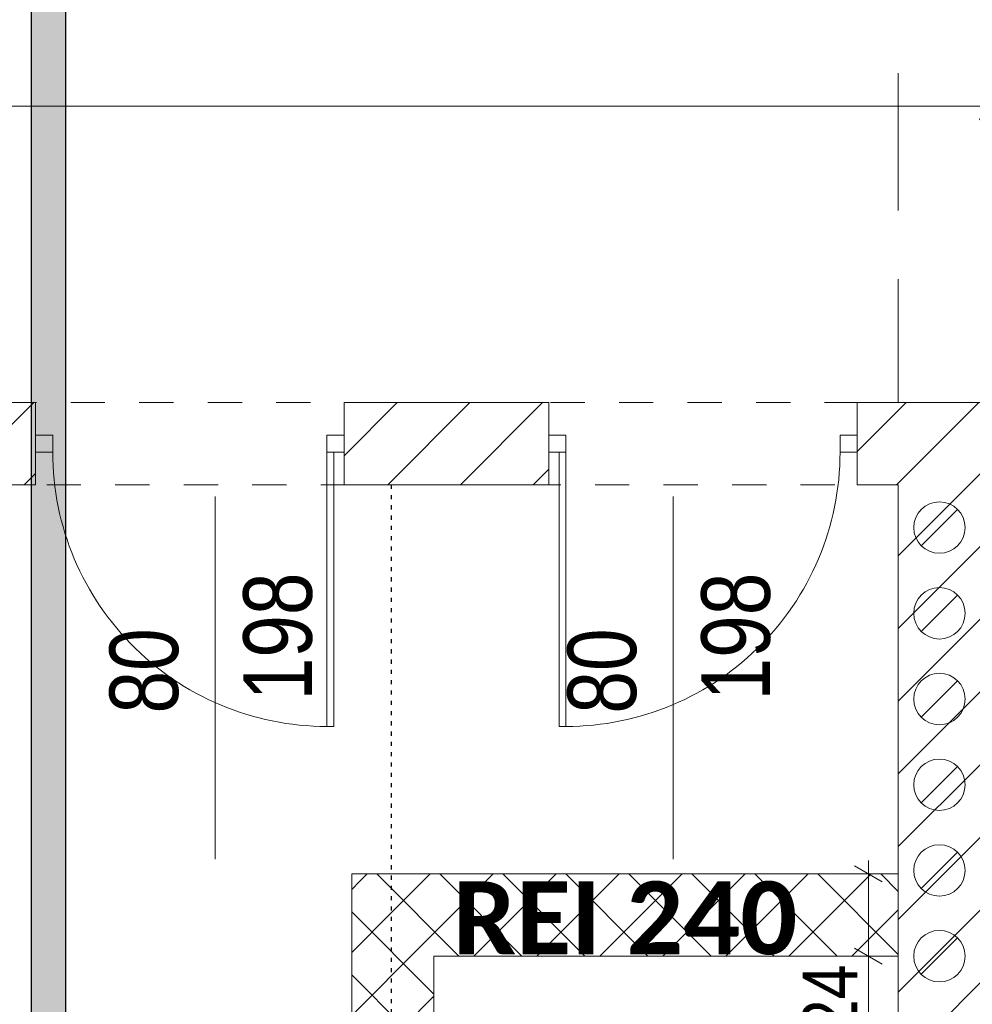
# Model space of a CAD drawing. Header units: centimetres. Extents: x 18292 to 3593338517, y 11794 to 62103.
# Tile 113 of 147: x 1796683646 to 1796683924, y 56245 to 56532. Entities that reach past the tile are written whole.
import ezdxf

# ---------------------------------------------------------------- set-up
doc = ezdxf.new("R2010")
doc.units = ezdxf.units.CM
doc.header["$MEASUREMENT"] = 0
for name, pattern in [('ACAD_ISO02W100', [60, 40, -20]), ('ACAD_ISO03W100', [3, 1.2, -1.8]), ('Dashed-002', [20, 10, -10])]:
    doc.linetypes.add(name, pattern=pattern)
for name, color, linetype in [('499-Wymiary i opisy', 7, 'Continuous'), ('__PROJEKTOWANE', 7, 'Continuous'), ('__PROJEKTOWANE_CZERPNIE', 7, 'Continuous'), ('MF_AREA_BLOCK', 7, 'Continuous'), ('MF_KRESKOWANIE', 7, 'Continuous'), ('MF_OKNA', 7, 'Continuous'), ('MF_przerywana', 7, 'Continuous'), ('MF_SCIANY_DZIAL', 7, 'Continuous'), ('MF_SCIANY_KONSTR', 7, 'Continuous')]:
    doc.layers.add(name, color=color, linetype=linetype)
doc.styles.add('GENERATED_STYLE_2', font='txt')
doc.styles.add('GENERATED_STYLE_4', font='txt')
doc.styles.add('GENERATED_STYLE_7', font='txt')
doc.styles.add('GENERATED_STYLE_8', font='txt')
doc.dimstyles.new('GENERATED_STYLE__1', dxfattribs={"dimtxt": 16, "dimasz": 6.08, "dimexe": 0.18, "dimexo": 0.0625, "dimgap": 0.09, "dimtad": 1, "dimtih": 1, "dimtoh": 1, "dimdec": 0, "dimzin": 0, "dimdsep": 46, "dimtxsty": 'GENERATED_STYLE_4', "dimblk": 'ARROWHEAD_2', "dimblk1": 'ARROWHEAD_2', "dimblk2": 'ARROWHEAD_2', "dimcen": 0.09, "dimse1": 1, "dimse2": 1, "dimclrd": 7, "dimclre": 7, "dimclrt": 7, "dimadec": 0, "dimazin": 0, "dimtfac": 1, "dimtdec": 4, "dimtmove": 0, "dimatfit": 3, "dimfxl": 0, "dimtolj": 1, "dimtzin": 0, "dimarcsym": 0})
doc.dimstyles.new('GENERATED_STYLE__4', dxfattribs={"dimtxt": 16, "dimasz": 6.08, "dimexe": 0.18, "dimexo": 0.0625, "dimgap": 0.09, "dimtad": 1, "dimdec": 0, "dimzin": 0, "dimdsep": 46, "dimtxsty": 'GENERATED_STYLE_4', "dimblk": 'ARROWHEAD_2', "dimblk1": 'ARROWHEAD_2', "dimblk2": 'ARROWHEAD_2', "dimcen": 0.09, "dimse1": 1, "dimse2": 1, "dimclrd": 7, "dimclre": 7, "dimclrt": 7, "dimadec": 0, "dimazin": 0, "dimtfac": 1, "dimtdec": 4, "dimtmove": 0, "dimatfit": 3, "dimfxl": 0, "dimtolj": 1, "dimtzin": 0, "dimarcsym": 0})
pattern_1 = [(45, (1801523908.342, 3898003.605), (-10.606601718, 10.606601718), [])]
pattern_2 = [(45, (1801523908.342, 3898003.605), (-9.192387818, 9.192387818), []), (135, (1801523908.342, 3898003.605), (9.192387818, 9.192387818), [])]

# ---------------------------------------------------------------- blocks, each defined once
blk = doc.blocks.new('*D679', base_point=(1801523908.34, 3898003.61))
at = {"layer": '499-Wymiary i opisy', "color": 7, "linetype": 'Continuous', "lineweight": 13}
for p, q in [((1796682100.06, 56500.91), (1796682100.06, 56512.91)), ((1796683928.06, 56500.91), (1796683928.06, 56512.91)), ((1796682102.37, 56510.91), (1796682097.75, 56502.91)), ((1796683930.37, 56510.91), (1796683925.75, 56502.91)), ((1796682100.06, 56506.91), (1796683928.06, 56506.91))]:
    blk.add_line(p, q, dxfattribs=at)
at = {"layer": '499-Wymiary i opisy', "color": 7, "lineweight": 13, "insert": (1796682991.02, 56510.11), "char_height": 16, "attachment_point": 7, "style": 'GENERATED_STYLE_4'}
blk.add_mtext('\\A1;{\\pql;\\fArial Narrow|b0|i0|c238|p34;1\xa0828}', dxfattribs=at)
blk = doc.blocks.new('ARROWHEAD_2')
at = {"color": 0, "linetype": 'Continuous', "lineweight": 0}
for p, q in [((-0.378, -0.655), (0.378, 0.655)), ((0, 0), (-1, 0))]:
    blk.add_line(p, q, dxfattribs=at)
blk = doc.blocks.new('*D715', base_point=(1801523908.34, 3898003.61))
at = {"layer": '499-Wymiary i opisy', "color": 7, "linetype": 'Continuous', "lineweight": 13}
for p, q in [((1796683889.31, 56261.3), (1796683897.31, 56256.68)), ((1796683899.31, 56258.99), (1796683887.31, 56258.99)), ((1796683893.31, 55820.49), (1796683893.31, 56258.99)), ((1796683889.31, 55822.8), (1796683897.31, 55818.18)), ((1796683899.31, 55820.49), (1796683887.31, 55820.49)), ((1796683893.31, 55816.58), (1796683893.31, 55820.49))]:
    blk.add_line(p, q, dxfattribs=at)
at = {"layer": '499-Wymiary i opisy', "color": 7, "lineweight": 13, "char_height": 16, "attachment_point": 7, "rotation": 90, "style": 'GENERATED_STYLE_4'}
for s, insert in [('\\A1;{\\pql;\\fArial Narrow|b0|i0|c238|p34;24}', (1796683890.11, 56236.2)), ('\\A1;{\\pql;\\fArial Narrow|b0|i0|c238|p34;438}', (1796683890.11, 56014.14))]:
    blk.add_mtext(s, dxfattribs=dict(at, insert=insert))
blk = doc.blocks.new('*D716', base_point=(1801523908.34, 3898003.61))
at = {"layer": '499-Wymiary i opisy', "color": 7, "linetype": 'Continuous', "lineweight": 13}
for p, q in [((1796683897.31, 56280.68), (1796683889.31, 56285.3)), ((1796683893.31, 56282.99), (1796683893.31, 56286.91)), ((1796683899.31, 56282.99), (1796683887.31, 56282.99)), ((1796683893.31, 56258.99), (1796683893.31, 56282.99)), ((1796683889.31, 56261.3), (1796683897.31, 56256.68)), ((1796683899.31, 56258.99), (1796683887.31, 56258.99))]:
    blk.add_line(p, q, dxfattribs=at)

msp = doc.modelspace()

# ---------------------------------------------------------------- hatches: boundary and pattern name
at = {"layer": '__PROJEKTOWANE', "linetype": 'Continuous', "lineweight": 25}
h = msp.add_hatch(color=230, dxfattribs=at)
h.paths.add_polyline_path([(1796683649.02, 56613.92), (1796683649.02, 54825.65), (1796684125.59, 54825.65), (1796684125.59, 54038.82), (1796684556.51, 54038.82), (1796684556.51, 53475.15), (1796685205.88, 53475.15), (1796685205.88, 54038.82), (1796685545.98, 54038.82), (1796685545.98, 54541.02), (1796685838.17, 54541.02), (1796685838.17, 55897.12), (1796684573.27, 55897.12), (1796684573.27, 56613.92)])
h.paths.add_polyline_path([(1796684566.51, 53485.15), (1796684566.51, 54048.82), (1796684135.59, 54048.82), (1796684135.59, 54835.65), (1796683659.02, 54835.65), (1796683659.02, 56603.92), (1796684563.27, 56603.92), (1796684563.27, 55887.12), (1796685828.17, 55887.12), (1796685828.17, 54551.02), (1796685535.98, 54551.02), (1796685535.98, 54048.82), (1796685195.88, 54048.82), (1796685195.88, 53485.15)], flags=0)
at = {"layer": '__PROJEKTOWANE_CZERPNIE', "linetype": 'Continuous', "lineweight": 0, "true_color": 0x000000}
h = msp.add_hatch(dxfattribs=at)
h.set_pattern_fill('Concrete_Block_000c', color=18, style=0, pattern_type=2)
h.set_pattern_definition(pattern_2)
h.paths.add_polyline_path([(1796683766.56, 55820.49), (1796683766.56, 56258.99), (1796683742.56, 56282.99), (1796683742.56, 55820.49)])
h = msp.add_hatch(dxfattribs=at)
h.set_pattern_fill('Concrete_Block_000c', color=18, style=0, pattern_type=2)
h.set_pattern_definition(pattern_2)
h.paths.add_polyline_path([(1796683766.56, 56258.99), (1796683902.06, 56258.99), (1796683902.06, 56282.99), (1796683742.56, 56282.99)])
at = {"layer": 'MF_KRESKOWANIE', "linetype": 'Continuous', "lineweight": 13}
h = msp.add_hatch(dxfattribs=at)
h.set_pattern_fill('bloczki_ceramiczne_000c', color=250, style=0, pattern_type=2)
h.set_pattern_definition(pattern_1)
h.paths.add_polyline_path([(1796683590.56, 56420.49), (1796683590.56, 56396.49), (1796683650.31, 56396.49), (1796683650.31, 56420.49)])
h = msp.add_hatch(dxfattribs=at)
h.set_pattern_fill('bloczki_ceramiczne_000c', color=250, style=0, pattern_type=2)
h.set_pattern_definition(pattern_1)
h.paths.add_polyline_path([(1796683740.31, 56420.49), (1796683740.31, 56396.49), (1796683800.06, 56396.49), (1796683800.06, 56420.49)])
h = msp.add_hatch(dxfattribs=at)
h.set_pattern_fill('bloczki_ceramiczne_000c', color=250, style=0, pattern_type=2)
h.set_pattern_definition(pattern_1)
h.paths.add_polyline_path([(1796683866.06, 55782.49), (1796683926.06, 55782.49), (1796683926.06, 55796.49), (1796683926.06, 55820.49), (1796683926.06, 56420.49), (1796683890.06, 56420.49), (1796683890.06, 56396.49), (1796683902.06, 56396.49), (1796683902.06, 55820.49), (1796683866.06, 55820.49)])

# ---------------------------------------------------------------- linework, layer by layer
at = {"layer": '__PROJEKTOWANE', "color": 230, "linetype": 'Continuous', "lineweight": 25, "flags": 128}
for points in [[(1796684556.51, 53475.15), (1796685205.88, 53475.15), (1796685205.88, 54038.82), (1796685545.98, 54038.82), (1796685545.98, 54541.02), (1796685838.17, 54541.02), (1796685838.17, 55897.12), (1796684573.27, 55897.12), (1796684573.27, 56613.92), (1796683649.05, 56613.92), (1796683649.05, 54825.65), (1796684125.59, 54825.65), (1796684125.59, 54038.82), (1796684556.51, 54038.82)], [(1796684566.51, 53485.15), (1796685195.88, 53485.15), (1796685195.88, 54048.82), (1796685535.98, 54048.82), (1796685535.98, 54551.02), (1796685828.17, 54551.02), (1796685828.17, 55887.12), (1796684563.27, 55887.12), (1796684563.27, 56603.92), (1796683659.02, 56603.92), (1796683659.02, 54835.65), (1796684135.59, 54835.65), (1796684135.59, 54048.82), (1796684566.51, 54048.82)]]:
    msp.add_lwpolyline(points, close=True, dxfattribs=at)
at = {"layer": '__PROJEKTOWANE_CZERPNIE', "color": 150, "linetype": 'Continuous', "lineweight": 13, "flags": 128}
for points in [[(1796683742.56, 56282.99), (1796683742.56, 55820.49)], [(1796683902.06, 56282.99), (1796683742.56, 56282.99)], [(1796683902.06, 56258.99), (1796683902.06, 56282.99)], [(1796683766.56, 55820.49), (1796683766.56, 56258.99)], [(1796683766.56, 56258.99), (1796683902.06, 56258.99)]]:
    msp.add_lwpolyline(points, dxfattribs=at)
at = {"layer": 'MF_AREA_BLOCK', "color": 7, "linetype": 'Continuous', "lineweight": 13}
for p, q in [((1796683919.36, 56389.3), (1796683908.75, 56378.69)), ((1796683919.36, 56389.3), (1796683908.75, 56378.69)), ((1796683919.36, 56364.3), (1796683908.75, 56353.69)), ((1796683919.36, 56339.3), (1796683908.75, 56328.69)), ((1796683919.36, 56314.3), (1796683908.75, 56303.69)), ((1796683919.36, 56289.3), (1796683908.75, 56278.69)), ((1796683919.36, 56264.3), (1796683908.75, 56253.69))]:
    msp.add_line(p, q, dxfattribs=at)
for centre in [(1796683914.06, 56383.99), (1796683914.06, 56383.99), (1796683914.06, 56358.99), (1796683914.06, 56333.99), (1796683914.06, 56308.99), (1796683914.06, 56283.99), (1796683914.06, 56258.99)]:
    msp.add_circle(centre, 7.5, dxfattribs=at)
at = {"layer": 'MF_OKNA', "color": 7, "linetype": 'Continuous', "lineweight": 13}
for p, q in [((1796683650.31, 56408.49), (1796683650.31, 56410.99)), ((1796683650.31, 56410.99), (1796683655.31, 56410.99)), ((1796683655.31, 56410.99), (1796683655.31, 56405.99)), ((1796683740.31, 56410.99), (1796683735.31, 56410.99)), ((1796683735.31, 56410.99), (1796683735.31, 56405.99)), ((1796683740.31, 56408.49), (1796683740.31, 56410.99)), ((1796683800.06, 56408.49), (1796683800.06, 56410.99)), ((1796683800.06, 56410.99), (1796683805.06, 56410.99)), ((1796683805.06, 56410.99), (1796683805.06, 56405.99)), ((1796683890.06, 56410.99), (1796683885.06, 56410.99)), ((1796683885.06, 56410.99), (1796683885.06, 56405.99)), ((1796683890.06, 56408.49), (1796683890.06, 56410.99)), ((1796683655.31, 56405.99), (1796683650.31, 56405.99)), ((1796683735.31, 56405.99), (1796683740.31, 56405.99)), ((1796683735.31, 56405.99), (1796683735.31, 56325.99)), ((1796683737.31, 56405.99), (1796683737.31, 56326.02)), ((1796683805.06, 56405.99), (1796683800.06, 56405.99)), ((1796683803.06, 56405.99), (1796683803.06, 56326.02)), ((1796683805.06, 56405.99), (1796683805.06, 56325.99)), ((1796683885.06, 56405.99), (1796683890.06, 56405.99)), ((1796683702.73, 56287.3), (1796683702.73, 56393.1)), ((1796683836.38, 56287.26), (1796683836.38, 56393.07))]:
    msp.add_line(p, q, dxfattribs=at)
for centre, start, end in [((1796683735.31, 56405.99), 180, 271.4325), ((1796683805.06, 56405.99), 268.5675, 0)]:
    msp.add_arc(centre, 80, start, end, dxfattribs=at)
at = {"layer": 'MF_przerywana', "color": 7, "linetype": 'ACAD_ISO02W100', "lineweight": 13}
msp.add_line((1796683902.06, 56696.49), (1796683902.06, 56420.49), dxfattribs=at)
at = {"layer": 'MF_przerywana', "color": 7, "linetype": 'Dashed-002', "lineweight": 13, "flags": 128}
msp.add_lwpolyline([(1796682140.56, 56420.49), (1796683890.06, 56420.49), (1796683890.06, 56396.49), (1796682140.56, 56396.49)], close=True, dxfattribs=at)
at = {"layer": 'MF_SCIANY_DZIAL', "color": 8, "linetype": 'ACAD_ISO03W100', "lineweight": 25}
msp.add_line((1796683754.06, 56396.49), (1796683754.06, 55820.49), dxfattribs=at)
at = {"layer": 'MF_SCIANY_KONSTR', "color": 7, "linetype": 'Continuous', "lineweight": 13}
for p, q in [((1796683650.31, 56420.49), (1796683590.56, 56420.49)), ((1796683650.31, 56396.49), (1796683650.31, 56420.49)), ((1796683800.06, 56420.49), (1796683740.31, 56420.49)), ((1796683740.31, 56420.49), (1796683740.31, 56396.49)), ((1796683800.06, 56396.49), (1796683800.06, 56420.49)), ((1796683890.06, 56420.49), (1796683926.06, 56420.49)), ((1796683890.06, 56420.49), (1796683890.06, 56396.49)), ((1796683952.06, 56420.49), (1796683890.06, 56420.49)), ((1796683590.56, 56396.49), (1796683650.31, 56396.49)), ((1796683740.31, 56396.49), (1796683800.06, 56396.49)), ((1796683890.06, 56396.49), (1796683902.06, 56396.49)), ((1796683902.06, 56396.49), (1796683902.06, 55820.49))]:
    msp.add_line(p, q, dxfattribs=at)

# ---------------------------------------------------------------- texts
at = {"layer": '__PROJEKTOWANE', "color": 1, "linetype": 'Continuous', "lineweight": 13, "insert": (1796683772.11, 56259.33), "char_height": 21.2625, "attachment_point": 7, "style": 'GENERATED_STYLE_8'}
msp.add_mtext('\\A1;{\\pql;\\fCalibri Light|b1|i0|c238|p34;REI 240}', dxfattribs=at)
at = {"layer": '__PROJEKTOWANE', "color": 150, "linetype": 'Continuous', "lineweight": 13, "insert": (1796683375.69, 56125.5), "char_height": 20, "attachment_point": 7, "line_spacing_factor": 0.931415, "style": 'GENERATED_STYLE_7'}
msp.add_mtext('\\A1;{\\pql;\\fCalibri Light|b0|i0|c238|p34;domurowanie ściany \\P\\pql;\\fCalibri Light|b0|i0|c238|p34;o gr. 24 cm\\P\\pql;\\fCalibri Light|b0|i0|c238|p34;w celu uzyskania \\P\\pql;\\fCalibri Light|b0|i0|c238|p34;odporności \\P\\pql;\\fCalibri Light|b0|i0|c238|p34;przegrody REI 240}', dxfattribs=at)
at = {"layer": 'MF_OKNA', "color": 7, "linetype": 'Continuous', "lineweight": 13, "char_height": 20, "attachment_point": 4, "rotation": 90, "style": 'GENERATED_STYLE_2'}
for s, insert in [('\\A1;{\\W0.800000x;\\pql;\\fArial|b0|i0|c238|p38;198}', (1796683721.07, 56333.6)), ('\\A1;{\\W0.800000x;\\pql;\\fArial|b0|i0|c238|p38;198}', (1796683854.72, 56333.56)), ('\\A1;{\\W0.800000x;\\pql;\\fArial|b0|i0|c238|p38;80}', (1796683682.04, 56329.76)), ('\\A1;{\\W0.800000x;\\pql;\\fArial|b0|i0|c238|p38;80}', (1796683815.69, 56329.72))]:
    msp.add_mtext(s, dxfattribs=dict(at, insert=insert))

# ---------------------------------------------------------------- dimensions: what is measured, and where the dimension line sits
at = {"layer": '499-Wymiary i opisy', "color": 7, "linetype": 'Continuous', "lineweight": 13}
dim = msp.add_linear_dim(base=(1796683928.06, 56506.91), p1=(1796682100.06, 56420.49), p2=(1796683928.06, 56501.16), dimstyle='GENERATED_STYLE__1', dxfattribs=at)
dim.commit()
dim.dimension.update_dxf_attribs({"geometry": '*D679', "text_midpoint": (1796683018.5, 56518.11), "dimtype": 160})
for base, p1, p2, picture, middle in [((1796683893.31, 56282.99), (1796683902.06, 56258.99), (1796683742.56, 56282.99), '*D716', (1796683882.11, 56248.4)), ((1796683893.31133389, 56258.99378463), (1796683902.05622411, 55820.49378463), (1796683902.05622411, 56258.99378463), '*D715', (1796683882.11133409, 56032.44010484))]:
    dim = msp.add_linear_dim(base=base, p1=p1, p2=p2, angle=90, dimstyle='GENERATED_STYLE__4', dxfattribs=at)
    dim.commit()
    dim.dimension.update_dxf_attribs({"geometry": picture, "text_midpoint": middle, "dimtype": 160, "text_rotation": 90})

doc.saveas('drawing.dxf')
